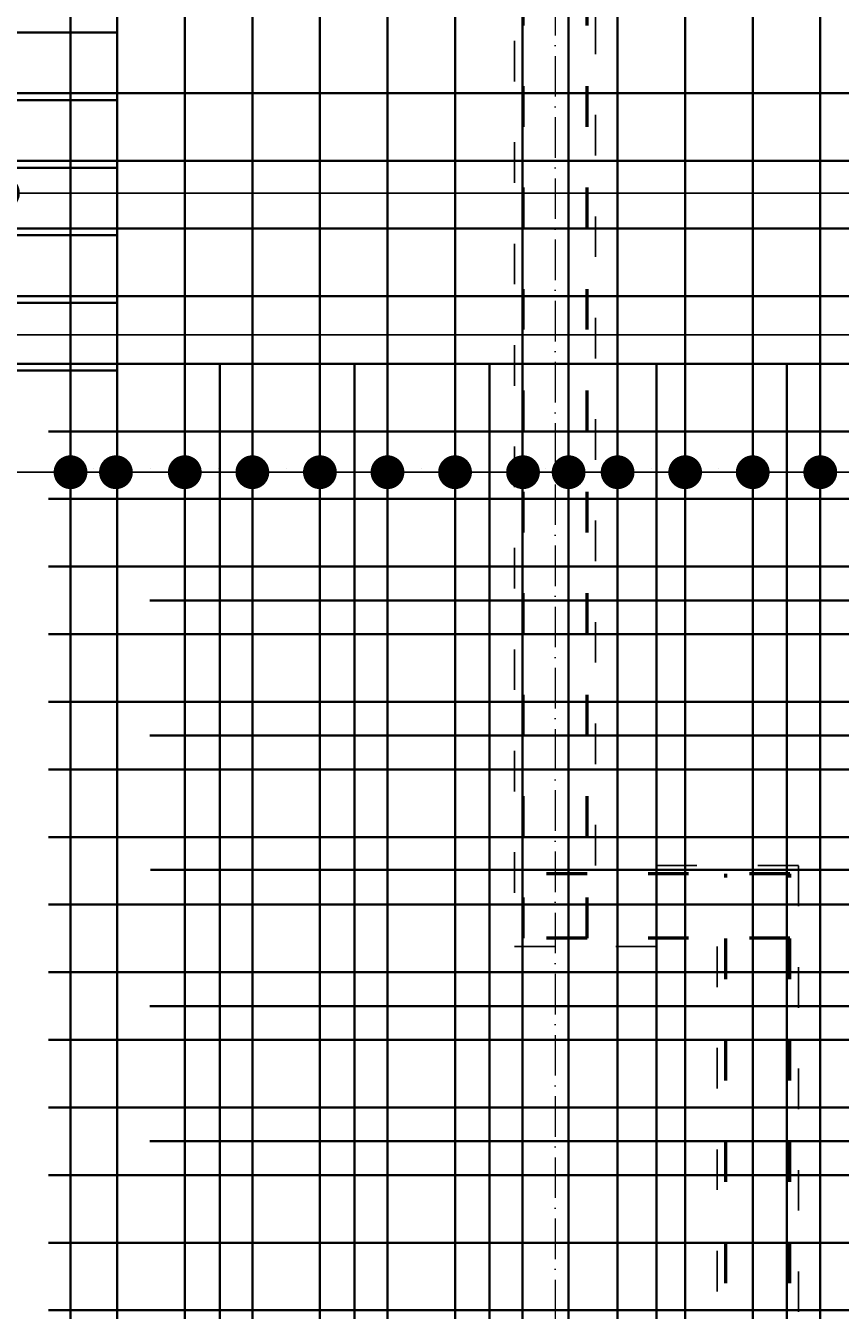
# Model space of a CAD drawing. Header units: millimetres. Extents: x 300938 to 312016, y 11971 to 20881.
# Tile 194 of 239: x 309872 to 310113, y 17082 to 17462. Entities that reach past the tile are written whole.
import ezdxf

# ---------------------------------------------------------------- set-up
doc = ezdxf.new("R2010")
doc.units = ezdxf.units.MM
doc.linetypes.add('ACAD_ISO03W100', pattern=[30, 12, -18])
doc.linetypes.add('ACAD_ISO10W100', pattern=[18, 12, -3, 0, -3])
for name, color, linetype, lineweight in [('konstrukcja wymiary', 1, 'Continuous', 13), ('osie', 5, 'ACAD_ISO10W100', 13), ('zbrojenie', 4, 'Continuous', 50), ('zbrojenie płyty', 141, 'Continuous', 35)]:
    doc.layers.add(name, color=color, linetype=linetype, lineweight=lineweight)
doc.layers.add('przerywane', color=6, linetype='ACAD_ISO03W100')
doc.styles.add('KONSTRUKCJA', font='romand.shx', dxfattribs={"oblique": 10})
doc.styles.get("Standard").update_dxf_attribs({"font": 'romand.shx', "oblique": 10})
doc.dimstyles.new('150', dxfattribs={"dimtxt": 10, "dimasz": 7, "dimexe": 1.25, "dimexo": 0.625, "dimgap": 3, "dimtad": 1, "dimdec": 0, "dimrnd": 0.5, "dimtxsty": 'KONSTRUKCJA', "dimblk": 'ARCHTICK', "dimcen": 2.5, "dimadec": 0, "dimazin": 0, "dimtfac": 1, "dimtdec": 0, "dimtix": 1, "dimtmove": 0, "dimatfit": 3, "dimfxl": 4, "dimfxlon": 1, "dimarcsym": 0})
doc.dimstyles.new('kropki', dxfattribs={"dimtxt": 0.001, "dimasz": 10, "dimexe": 1.25, "dimexo": 0.625, "dimgap": 1, "dimtad": 1, "dimtxsty": 'Standard', "dimblk": 'DOT', "dimcen": 2.5, "dimadec": 0, "dimazin": 0, "dimtfac": 1, "dimtmove": 0, "dimatfit": 3, "dimfxl": 1, "dimfxlon": 1, "dimarcsym": 0})

# ---------------------------------------------------------------- blocks, each defined once
blk = doc.blocks.new('_ArchTick')
at = {"color": 0, "linetype": 'ByBlock', "lineweight": 13, "const_width": 0.15}
blk.add_lwpolyline([(-0.5, -0.5), (0.5, 0.5)], dxfattribs=at)
blk = doc.blocks.new('*D1311')
at = {"layer": 'Defpoints', "color": 0, "transparency": 16777216}
for p in [(309884.63, 17601.22), (309620.63, 16740.22), (309884.63, 16740.22)]:
    blk.add_point(p, dxfattribs=at)
at = {"layer": 'konstrukcja wymiary', "color": 0, "lineweight": -2, "transparency": 16777216}
for p, q in [((309620.63, 17597.22), (309620.63, 17602.47)), ((309884.63, 17597.22), (309884.63, 17602.47)), ((309620.63, 17601.22), (309884.63, 17601.22))]:
    blk.add_line(p, q, dxfattribs=at)
at = {"layer": 'konstrukcja wymiary', "color": 0, "lineweight": -2, "transparency": 16777216, "xscale": 7, "yscale": 7, "zscale": 7, "rotation": 180}
blk.add_blockref('_ArchTick', (309620.63, 17601.22), dxfattribs=at)
at = {"layer": 'konstrukcja wymiary', "color": 0, "lineweight": -2, "transparency": 16777216, "xscale": 7, "yscale": 7, "zscale": 7}
blk.add_blockref('_ArchTick', (309884.63, 17601.22), dxfattribs=at)
at = {"layer": 'konstrukcja wymiary', "color": 0, "transparency": 16777216, "insert": (309752.63, 17609.22), "char_height": 10, "attachment_point": 5, "style": 'KONSTRUKCJA'}
blk.add_mtext('264', dxfattribs=at)
blk = doc.blocks.new('*D1312')
at = {"layer": 'Defpoints', "color": 0, "transparency": 16777216}
for p in [(310572.63, 17601.22), (309884.63, 16740.22), (310572.63, 16613.22)]:
    blk.add_point(p, dxfattribs=at)
at = {"layer": 'konstrukcja wymiary', "color": 0, "lineweight": -2, "transparency": 16777216}
for p, q in [((309884.63, 17597.22), (309884.63, 17602.47)), ((310572.63, 17597.22), (310572.63, 17602.47)), ((309884.63, 17601.22), (310572.63, 17601.22))]:
    blk.add_line(p, q, dxfattribs=at)
at = {"layer": 'konstrukcja wymiary', "color": 0, "lineweight": -2, "transparency": 16777216, "xscale": 7, "yscale": 7, "zscale": 7, "rotation": 180}
blk.add_blockref('_ArchTick', (309884.63, 17601.22), dxfattribs=at)
at = {"layer": 'konstrukcja wymiary', "color": 0, "lineweight": -2, "transparency": 16777216, "xscale": 7, "yscale": 7, "zscale": 7}
blk.add_blockref('_ArchTick', (310572.63, 17601.22), dxfattribs=at)
at = {"layer": 'konstrukcja wymiary', "color": 0, "transparency": 16777216, "insert": (310228.63, 17609.22), "char_height": 10, "attachment_point": 5, "style": 'KONSTRUKCJA'}
blk.add_mtext('688', dxfattribs=at)
blk = doc.blocks.new('_Dot')
at = {"color": 0, "linetype": 'ByBlock', "lineweight": -2}
blk.add_line((-0.5, 0), (-1, 0), dxfattribs=at)
at = {"color": 0, "linetype": 'ByBlock', "const_width": 0.5}
blk.add_lwpolyline([(-0.25, 0, 1), (0.25, 0, 1)], format="xyb", close=True, dxfattribs=at)
blk = doc.blocks.new('*D1914')
at = {"layer": 'Defpoints', "color": 0, "transparency": 16777216}
for p in [(309067.54, 17339.59), (309885.19, 17329.64), (309885.19, 17319.59)]:
    blk.add_point(p, dxfattribs=at)
at = {"layer": 'konstrukcja wymiary', "color": 0, "lineweight": -2, "transparency": 16777216}
for p, q in [((309067.54, 17330.64), (309067.54, 17328.39)), ((309077.54, 17329.64), (309875.19, 17329.64)), ((309885.19, 17328.64), (309885.19, 17330.89))]:
    blk.add_line(p, q, dxfattribs=at)
at = {"layer": 'konstrukcja wymiary', "color": 0, "lineweight": -2, "transparency": 16777216, "xscale": 10, "yscale": 10, "zscale": 10, "rotation": 180}
blk.add_blockref('_Dot', (309067.54, 17329.64), dxfattribs=at)
at = {"layer": 'konstrukcja wymiary', "color": 0, "lineweight": -2, "transparency": 16777216, "xscale": 10, "yscale": 10, "zscale": 10}
blk.add_blockref('_Dot', (309885.19, 17329.64), dxfattribs=at)
at = {"layer": 'konstrukcja wymiary', "color": 0, "transparency": 16777216, "insert": (309476.36, 17330.64), "char_height": 0.001, "attachment_point": 5}
blk.add_mtext('817,65', dxfattribs=at)
blk = doc.blocks.new('*D1915')
at = {"layer": 'Defpoints', "color": 0, "transparency": 16777216}
for p in [(309898.63, 17329.64), (309885.19, 17319.59), (309898.63, 17319.59)]:
    blk.add_point(p, dxfattribs=at)
at = {"layer": 'konstrukcja wymiary', "color": 0, "lineweight": -2, "transparency": 16777216}
for p, q in [((309875.19, 17329.64), (309865.19, 17329.64)), ((309885.19, 17328.64), (309885.19, 17330.89)), ((309885.19, 17329.64), (309898.63, 17329.64)), ((309898.63, 17328.64), (309898.63, 17330.89)), ((309908.63, 17329.64), (309918.63, 17329.64))]:
    blk.add_line(p, q, dxfattribs=at)
at = {"layer": 'konstrukcja wymiary', "color": 0, "lineweight": -2, "transparency": 16777216, "xscale": 10, "yscale": 10, "zscale": 10}
blk.add_blockref('_Dot', (309885.19, 17329.64), dxfattribs=at)
at = {"layer": 'konstrukcja wymiary', "color": 0, "lineweight": -2, "transparency": 16777216, "xscale": 10, "yscale": 10, "zscale": 10, "rotation": 180}
blk.add_blockref('_Dot', (309898.63, 17329.64), dxfattribs=at)
at = {"layer": 'konstrukcja wymiary', "color": 0, "transparency": 16777216, "insert": (309891.91, 17330.64), "char_height": 0.001, "attachment_point": 5}
blk.add_mtext('13,44', dxfattribs=at)
blk = doc.blocks.new('*D1916')
at = {"layer": 'Defpoints', "color": 0, "transparency": 16777216}
for p in [(309919.01, 17329.64), (309919.01, 17321.59), (309898.63, 17319.59)]:
    blk.add_point(p, dxfattribs=at)
at = {"layer": 'konstrukcja wymiary', "color": 0, "lineweight": -2, "transparency": 16777216}
for p, q in [((309888.63, 17329.64), (309878.63, 17329.64)), ((309898.63, 17328.64), (309898.63, 17330.89)), ((309898.63, 17329.64), (309919.01, 17329.64)), ((309919.01, 17328.64), (309919.01, 17330.89)), ((309929.01, 17329.64), (309939.01, 17329.64))]:
    blk.add_line(p, q, dxfattribs=at)
at = {"layer": 'konstrukcja wymiary', "color": 0, "lineweight": -2, "transparency": 16777216, "xscale": 10, "yscale": 10, "zscale": 10}
blk.add_blockref('_Dot', (309898.63, 17329.64), dxfattribs=at)
at = {"layer": 'konstrukcja wymiary', "color": 0, "lineweight": -2, "transparency": 16777216, "xscale": 10, "yscale": 10, "zscale": 10, "rotation": 180}
blk.add_blockref('_Dot', (309919.01, 17329.64), dxfattribs=at)
at = {"layer": 'konstrukcja wymiary', "color": 0, "transparency": 16777216, "insert": (309908.82, 17330.64), "char_height": 0.001, "attachment_point": 5}
blk.add_mtext('20,38', dxfattribs=at)
blk = doc.blocks.new('*D1917')
at = {"layer": 'Defpoints', "color": 0, "transparency": 16777216}
for p in [(309939.01, 17329.64), (309919.01, 17321.59), (309939.01, 17321.59)]:
    blk.add_point(p, dxfattribs=at)
at = {"layer": 'konstrukcja wymiary', "color": 0, "lineweight": -2, "transparency": 16777216}
for p, q in [((309909.01, 17329.64), (309899.01, 17329.64)), ((309919.01, 17328.64), (309919.01, 17330.89)), ((309919.01, 17329.64), (309939.01, 17329.64)), ((309939.01, 17328.64), (309939.01, 17330.89)), ((309949.01, 17329.64), (309959.01, 17329.64))]:
    blk.add_line(p, q, dxfattribs=at)
at = {"layer": 'konstrukcja wymiary', "color": 0, "lineweight": -2, "transparency": 16777216, "xscale": 10, "yscale": 10, "zscale": 10}
blk.add_blockref('_Dot', (309919.01, 17329.64), dxfattribs=at)
at = {"layer": 'konstrukcja wymiary', "color": 0, "lineweight": -2, "transparency": 16777216, "xscale": 10, "yscale": 10, "zscale": 10, "rotation": 180}
blk.add_blockref('_Dot', (309939.01, 17329.64), dxfattribs=at)
at = {"layer": 'konstrukcja wymiary', "color": 0, "transparency": 16777216, "insert": (309929.01, 17330.64), "char_height": 0.001, "attachment_point": 5}
blk.add_mtext('20', dxfattribs=at)
blk = doc.blocks.new('*D1918')
at = {"layer": 'Defpoints', "color": 0, "transparency": 16777216}
for p in [(309959.01, 17329.64), (309939.01, 17321.59), (309959.01, 17321.59)]:
    blk.add_point(p, dxfattribs=at)
at = {"layer": 'konstrukcja wymiary', "color": 0, "lineweight": -2, "transparency": 16777216}
for p, q in [((309929.01, 17329.64), (309919.01, 17329.64)), ((309939.01, 17328.64), (309939.01, 17330.89)), ((309939.01, 17329.64), (309959.01, 17329.64)), ((309959.01, 17328.64), (309959.01, 17330.89)), ((309969.01, 17329.64), (309979.01, 17329.64))]:
    blk.add_line(p, q, dxfattribs=at)
at = {"layer": 'konstrukcja wymiary', "color": 0, "lineweight": -2, "transparency": 16777216, "xscale": 10, "yscale": 10, "zscale": 10}
blk.add_blockref('_Dot', (309939.01, 17329.64), dxfattribs=at)
at = {"layer": 'konstrukcja wymiary', "color": 0, "lineweight": -2, "transparency": 16777216, "xscale": 10, "yscale": 10, "zscale": 10, "rotation": 180}
blk.add_blockref('_Dot', (309959.01, 17329.64), dxfattribs=at)
at = {"layer": 'konstrukcja wymiary', "color": 0, "transparency": 16777216, "insert": (309949.01, 17330.64), "char_height": 0.001, "attachment_point": 5}
blk.add_mtext('20', dxfattribs=at)
blk = doc.blocks.new('*D1919')
at = {"layer": 'Defpoints', "color": 0, "transparency": 16777216}
for p in [(309979.01, 17329.64), (309959.01, 17321.59), (309979.01, 17321.59)]:
    blk.add_point(p, dxfattribs=at)
at = {"layer": 'konstrukcja wymiary', "color": 0, "lineweight": -2, "transparency": 16777216}
for p, q in [((309949.01, 17329.64), (309939.01, 17329.64)), ((309959.01, 17328.64), (309959.01, 17330.89)), ((309959.01, 17329.64), (309979.01, 17329.64)), ((309979.01, 17328.64), (309979.01, 17330.89)), ((309989.01, 17329.64), (309999.01, 17329.64))]:
    blk.add_line(p, q, dxfattribs=at)
at = {"layer": 'konstrukcja wymiary', "color": 0, "lineweight": -2, "transparency": 16777216, "xscale": 10, "yscale": 10, "zscale": 10}
blk.add_blockref('_Dot', (309959.01, 17329.64), dxfattribs=at)
at = {"layer": 'konstrukcja wymiary', "color": 0, "lineweight": -2, "transparency": 16777216, "xscale": 10, "yscale": 10, "zscale": 10, "rotation": 180}
blk.add_blockref('_Dot', (309979.01, 17329.64), dxfattribs=at)
at = {"layer": 'konstrukcja wymiary', "color": 0, "transparency": 16777216, "insert": (309969.01, 17330.64), "char_height": 0.001, "attachment_point": 5}
blk.add_mtext('20', dxfattribs=at)
blk = doc.blocks.new('*D1920')
at = {"layer": 'Defpoints', "color": 0, "transparency": 16777216}
for p in [(309999.01, 17329.64), (309979.01, 17321.59), (309999.01, 17321.59)]:
    blk.add_point(p, dxfattribs=at)
at = {"layer": 'konstrukcja wymiary', "color": 0, "lineweight": -2, "transparency": 16777216}
for p, q in [((309969.01, 17329.64), (309959.01, 17329.64)), ((309979.01, 17328.64), (309979.01, 17330.89)), ((309979.01, 17329.64), (309999.01, 17329.64)), ((309999.01, 17328.64), (309999.01, 17330.89)), ((310009.01, 17329.64), (310019.01, 17329.64))]:
    blk.add_line(p, q, dxfattribs=at)
at = {"layer": 'konstrukcja wymiary', "color": 0, "lineweight": -2, "transparency": 16777216, "xscale": 10, "yscale": 10, "zscale": 10}
blk.add_blockref('_Dot', (309979.01, 17329.64), dxfattribs=at)
at = {"layer": 'konstrukcja wymiary', "color": 0, "lineweight": -2, "transparency": 16777216, "xscale": 10, "yscale": 10, "zscale": 10, "rotation": 180}
blk.add_blockref('_Dot', (309999.01, 17329.64), dxfattribs=at)
at = {"layer": 'konstrukcja wymiary', "color": 0, "transparency": 16777216, "insert": (309989.01, 17330.64), "char_height": 0.001, "attachment_point": 5}
blk.add_mtext('20', dxfattribs=at)
blk = doc.blocks.new('*D1921')
at = {"layer": 'Defpoints', "color": 0, "transparency": 16777216}
for p in [(310019.13, 17329.64), (309999.01, 17321.59), (310019.13, 17321.59)]:
    blk.add_point(p, dxfattribs=at)
at = {"layer": 'konstrukcja wymiary', "color": 0, "lineweight": -2, "transparency": 16777216}
for p, q in [((309989.01, 17329.64), (309979.01, 17329.64)), ((309999.01, 17328.64), (309999.01, 17330.89)), ((309999.01, 17329.64), (310019.13, 17329.64)), ((310019.13, 17328.64), (310019.13, 17330.89)), ((310029.13, 17329.64), (310039.13, 17329.64))]:
    blk.add_line(p, q, dxfattribs=at)
at = {"layer": 'konstrukcja wymiary', "color": 0, "lineweight": -2, "transparency": 16777216, "xscale": 10, "yscale": 10, "zscale": 10}
blk.add_blockref('_Dot', (309999.01, 17329.64), dxfattribs=at)
at = {"layer": 'konstrukcja wymiary', "color": 0, "lineweight": -2, "transparency": 16777216, "xscale": 10, "yscale": 10, "zscale": 10, "rotation": 180}
blk.add_blockref('_Dot', (310019.13, 17329.64), dxfattribs=at)
at = {"layer": 'konstrukcja wymiary', "color": 0, "transparency": 16777216, "insert": (310009.07, 17330.64), "char_height": 0.001, "attachment_point": 5}
blk.add_mtext('20,12', dxfattribs=at)
blk = doc.blocks.new('*D1922')
at = {"layer": 'Defpoints', "color": 0, "transparency": 16777216}
for p in [(310032.63, 17329.64), (310019.13, 17321.59), (310032.63, 17321.59)]:
    blk.add_point(p, dxfattribs=at)
at = {"layer": 'konstrukcja wymiary', "color": 0, "lineweight": -2, "transparency": 16777216}
for p, q in [((310009.13, 17329.64), (309999.13, 17329.64)), ((310019.13, 17328.64), (310019.13, 17330.89)), ((310019.13, 17329.64), (310032.63, 17329.64)), ((310032.63, 17328.64), (310032.63, 17330.89)), ((310042.63, 17329.64), (310052.63, 17329.64))]:
    blk.add_line(p, q, dxfattribs=at)
at = {"layer": 'konstrukcja wymiary', "color": 0, "lineweight": -2, "transparency": 16777216, "xscale": 10, "yscale": 10, "zscale": 10}
blk.add_blockref('_Dot', (310019.13, 17329.64), dxfattribs=at)
at = {"layer": 'konstrukcja wymiary', "color": 0, "lineweight": -2, "transparency": 16777216, "xscale": 10, "yscale": 10, "zscale": 10, "rotation": 180}
blk.add_blockref('_Dot', (310032.63, 17329.64), dxfattribs=at)
at = {"layer": 'konstrukcja wymiary', "color": 0, "transparency": 16777216, "insert": (310025.88, 17330.64), "char_height": 0.001, "attachment_point": 5}
blk.add_mtext('13,5', dxfattribs=at)
blk = doc.blocks.new('*D1923')
at = {"layer": 'Defpoints', "color": 0, "transparency": 16777216}
for p in [(310669.72, 17329.64), (310032.63, 17321.59), (310669.72, 17301.59)]:
    blk.add_point(p, dxfattribs=at)
at = {"layer": 'konstrukcja wymiary', "color": 0, "lineweight": -2, "transparency": 16777216}
for p, q in [((310032.63, 17328.64), (310032.63, 17330.89)), ((310042.63, 17329.64), (310659.72, 17329.64)), ((310669.72, 17328.64), (310669.72, 17330.89))]:
    blk.add_line(p, q, dxfattribs=at)
at = {"layer": 'konstrukcja wymiary', "color": 0, "lineweight": -2, "transparency": 16777216, "xscale": 10, "yscale": 10, "zscale": 10, "rotation": 180}
blk.add_blockref('_Dot', (310032.63, 17329.64), dxfattribs=at)
at = {"layer": 'konstrukcja wymiary', "color": 0, "lineweight": -2, "transparency": 16777216, "xscale": 10, "yscale": 10, "zscale": 10}
blk.add_blockref('_Dot', (310669.72, 17329.64), dxfattribs=at)
at = {"layer": 'konstrukcja wymiary', "color": 0, "transparency": 16777216, "insert": (310351.18, 17330.64), "char_height": 0.001, "attachment_point": 5}
blk.add_mtext('637,09', dxfattribs=at)
blk = doc.blocks.new('*D1931')
at = {"layer": 'Defpoints', "color": 0, "transparency": 16777216}
for p in [(310376.34, 17401.72), (309360.92, 17379.72), (310376.34, 17370.23)]:
    blk.add_point(p, dxfattribs=at)
at = {"layer": 'konstrukcja wymiary', "color": 0, "lineweight": -2, "transparency": 16777216}
for p, q in [((309360.92, 17371.23), (309360.92, 17368.98)), ((309370.92, 17370.23), (310366.34, 17370.23)), ((310376.34, 17371.23), (310376.34, 17368.98))]:
    blk.add_line(p, q, dxfattribs=at)
at = {"layer": 'konstrukcja wymiary', "color": 0, "lineweight": -2, "transparency": 16777216, "xscale": 10, "yscale": 10, "zscale": 10, "rotation": 180}
blk.add_blockref('_Dot', (309360.92, 17370.23), dxfattribs=at)
at = {"layer": 'konstrukcja wymiary', "color": 0, "lineweight": -2, "transparency": 16777216, "xscale": 10, "yscale": 10, "zscale": 10}
blk.add_blockref('_Dot', (310376.34, 17370.23), dxfattribs=at)
at = {"layer": 'konstrukcja wymiary', "color": 0, "transparency": 16777216, "insert": (309868.63, 17371.23), "char_height": 0.001, "attachment_point": 5}
blk.add_mtext('1015,43', dxfattribs=at)
blk = doc.blocks.new('*D1942')
at = {"layer": 'Defpoints', "color": 0, "transparency": 16777216}
for p in [(310047.13, 17329.64), (310047.13, 17321.72), (309547.13, 17319.72)]:
    blk.add_point(p, dxfattribs=at)
at = {"layer": 'konstrukcja wymiary', "color": 0, "lineweight": -2, "transparency": 16777216}
for p, q in [((309547.13, 17328.64), (309547.13, 17330.89)), ((309557.13, 17329.64), (310037.13, 17329.64)), ((310047.13, 17328.64), (310047.13, 17330.89))]:
    blk.add_line(p, q, dxfattribs=at)
at = {"layer": 'konstrukcja wymiary', "color": 0, "lineweight": -2, "transparency": 16777216, "xscale": 10, "yscale": 10, "zscale": 10, "rotation": 180}
blk.add_blockref('_Dot', (309547.13, 17329.64), dxfattribs=at)
at = {"layer": 'konstrukcja wymiary', "color": 0, "lineweight": -2, "transparency": 16777216, "xscale": 10, "yscale": 10, "zscale": 10}
blk.add_blockref('_Dot', (310047.13, 17329.64), dxfattribs=at)
at = {"layer": 'konstrukcja wymiary', "color": 0, "transparency": 16777216, "insert": (309797.13, 17330.64), "char_height": 0.001, "attachment_point": 5}
blk.add_mtext('500', dxfattribs=at)
blk = doc.blocks.new('*D1943')
at = {"layer": 'Defpoints', "color": 0, "transparency": 16777216}
for p in [(310067.13, 17329.64), (310047.13, 17321.72), (310067.13, 17321.72)]:
    blk.add_point(p, dxfattribs=at)
at = {"layer": 'konstrukcja wymiary', "color": 0, "lineweight": -2, "transparency": 16777216}
for p, q in [((310037.13, 17329.64), (310027.13, 17329.64)), ((310047.13, 17328.64), (310047.13, 17330.89)), ((310047.13, 17329.64), (310067.13, 17329.64)), ((310067.13, 17328.64), (310067.13, 17330.89)), ((310077.13, 17329.64), (310087.13, 17329.64))]:
    blk.add_line(p, q, dxfattribs=at)
at = {"layer": 'konstrukcja wymiary', "color": 0, "lineweight": -2, "transparency": 16777216, "xscale": 10, "yscale": 10, "zscale": 10}
blk.add_blockref('_Dot', (310047.13, 17329.64), dxfattribs=at)
at = {"layer": 'konstrukcja wymiary', "color": 0, "lineweight": -2, "transparency": 16777216, "xscale": 10, "yscale": 10, "zscale": 10, "rotation": 180}
blk.add_blockref('_Dot', (310067.13, 17329.64), dxfattribs=at)
at = {"layer": 'konstrukcja wymiary', "color": 0, "transparency": 16777216, "insert": (310057.13, 17330.64), "char_height": 0.001, "attachment_point": 5}
blk.add_mtext('20', dxfattribs=at)
blk = doc.blocks.new('*D1944')
at = {"layer": 'Defpoints', "color": 0, "transparency": 16777216}
for p in [(310087.13, 17329.64), (310067.13, 17321.72), (310087.13, 17321.72)]:
    blk.add_point(p, dxfattribs=at)
at = {"layer": 'konstrukcja wymiary', "color": 0, "lineweight": -2, "transparency": 16777216}
for p, q in [((310057.13, 17329.64), (310047.13, 17329.64)), ((310067.13, 17328.64), (310067.13, 17330.89)), ((310067.13, 17329.64), (310087.13, 17329.64)), ((310087.13, 17328.64), (310087.13, 17330.89)), ((310097.13, 17329.64), (310107.13, 17329.64))]:
    blk.add_line(p, q, dxfattribs=at)
at = {"layer": 'konstrukcja wymiary', "color": 0, "lineweight": -2, "transparency": 16777216, "xscale": 10, "yscale": 10, "zscale": 10}
blk.add_blockref('_Dot', (310067.13, 17329.64), dxfattribs=at)
at = {"layer": 'konstrukcja wymiary', "color": 0, "lineweight": -2, "transparency": 16777216, "xscale": 10, "yscale": 10, "zscale": 10, "rotation": 180}
blk.add_blockref('_Dot', (310087.13, 17329.64), dxfattribs=at)
at = {"layer": 'konstrukcja wymiary', "color": 0, "transparency": 16777216, "insert": (310077.13, 17330.64), "char_height": 0.001, "attachment_point": 5}
blk.add_mtext('20', dxfattribs=at)
blk = doc.blocks.new('*D1945')
at = {"layer": 'Defpoints', "color": 0, "transparency": 16777216}
for p in [(310107.13, 17329.64), (310087.13, 17321.72), (310107.13, 17321.72)]:
    blk.add_point(p, dxfattribs=at)
at = {"layer": 'konstrukcja wymiary', "color": 0, "lineweight": -2, "transparency": 16777216}
for p, q in [((310077.13, 17329.64), (310067.13, 17329.64)), ((310087.13, 17328.64), (310087.13, 17330.89)), ((310087.13, 17329.64), (310107.13, 17329.64)), ((310107.13, 17328.64), (310107.13, 17330.89)), ((310117.13, 17329.64), (310127.13, 17329.64))]:
    blk.add_line(p, q, dxfattribs=at)
at = {"layer": 'konstrukcja wymiary', "color": 0, "lineweight": -2, "transparency": 16777216, "xscale": 10, "yscale": 10, "zscale": 10}
blk.add_blockref('_Dot', (310087.13, 17329.64), dxfattribs=at)
at = {"layer": 'konstrukcja wymiary', "color": 0, "lineweight": -2, "transparency": 16777216, "xscale": 10, "yscale": 10, "zscale": 10, "rotation": 180}
blk.add_blockref('_Dot', (310107.13, 17329.64), dxfattribs=at)
at = {"layer": 'konstrukcja wymiary', "color": 0, "transparency": 16777216, "insert": (310097.13, 17330.64), "char_height": 0.001, "attachment_point": 5}
blk.add_mtext('20', dxfattribs=at)
blk = doc.blocks.new('*D1946')
at = {"layer": 'Defpoints', "color": 0, "transparency": 16777216}
for p in [(310127.13, 17329.64), (310107.13, 17321.72), (310127.13, 17321.72)]:
    blk.add_point(p, dxfattribs=at)
at = {"layer": 'konstrukcja wymiary', "color": 0, "lineweight": -2, "transparency": 16777216}
for p, q in [((310097.13, 17329.64), (310087.13, 17329.64)), ((310107.13, 17328.64), (310107.13, 17330.89)), ((310107.13, 17329.64), (310127.13, 17329.64)), ((310127.13, 17328.64), (310127.13, 17330.89)), ((310137.13, 17329.64), (310147.13, 17329.64))]:
    blk.add_line(p, q, dxfattribs=at)
at = {"layer": 'konstrukcja wymiary', "color": 0, "lineweight": -2, "transparency": 16777216, "xscale": 10, "yscale": 10, "zscale": 10}
blk.add_blockref('_Dot', (310107.13, 17329.64), dxfattribs=at)
at = {"layer": 'konstrukcja wymiary', "color": 0, "lineweight": -2, "transparency": 16777216, "xscale": 10, "yscale": 10, "zscale": 10, "rotation": 180}
blk.add_blockref('_Dot', (310127.13, 17329.64), dxfattribs=at)
at = {"layer": 'konstrukcja wymiary', "color": 0, "transparency": 16777216, "insert": (310117.13, 17330.64), "char_height": 0.001, "attachment_point": 5}
blk.add_mtext('20', dxfattribs=at)
blk = doc.blocks.new('*D1947')
at = {"layer": 'Defpoints', "color": 0, "transparency": 16777216}
for p in [(310147.13, 17329.64), (310127.13, 17321.72), (310147.13, 17321.72)]:
    blk.add_point(p, dxfattribs=at)
at = {"layer": 'konstrukcja wymiary', "color": 0, "lineweight": -2, "transparency": 16777216}
for p, q in [((310117.13, 17329.64), (310107.13, 17329.64)), ((310127.13, 17328.64), (310127.13, 17330.89)), ((310127.13, 17329.64), (310147.13, 17329.64)), ((310147.13, 17328.64), (310147.13, 17330.89)), ((310157.13, 17329.64), (310167.13, 17329.64))]:
    blk.add_line(p, q, dxfattribs=at)
at = {"layer": 'konstrukcja wymiary', "color": 0, "lineweight": -2, "transparency": 16777216, "xscale": 10, "yscale": 10, "zscale": 10}
blk.add_blockref('_Dot', (310127.13, 17329.64), dxfattribs=at)
at = {"layer": 'konstrukcja wymiary', "color": 0, "lineweight": -2, "transparency": 16777216, "xscale": 10, "yscale": 10, "zscale": 10, "rotation": 180}
blk.add_blockref('_Dot', (310147.13, 17329.64), dxfattribs=at)
at = {"layer": 'konstrukcja wymiary', "color": 0, "transparency": 16777216, "insert": (310137.13, 17330.64), "char_height": 0.001, "attachment_point": 5}
blk.add_mtext('20', dxfattribs=at)
blk = doc.blocks.new('*D2076')
at = {"layer": 'Defpoints', "color": 0, "transparency": 16777216}
for p in [(309865.19, 17412.21), (309845.19, 17399.72), (309865.19, 17399.72)]:
    blk.add_point(p, dxfattribs=at)
at = {"layer": 'konstrukcja wymiary', "color": 0, "lineweight": -2, "transparency": 16777216}
for p, q in [((309835.19, 17412.21), (309825.19, 17412.21)), ((309845.19, 17411.21), (309845.19, 17413.46)), ((309845.19, 17412.21), (309865.19, 17412.21)), ((309865.19, 17411.21), (309865.19, 17413.46)), ((309875.19, 17412.21), (309885.19, 17412.21))]:
    blk.add_line(p, q, dxfattribs=at)
at = {"layer": 'konstrukcja wymiary', "color": 0, "lineweight": -2, "transparency": 16777216, "xscale": 10, "yscale": 10, "zscale": 10}
blk.add_blockref('_Dot', (309845.19, 17412.21), dxfattribs=at)
at = {"layer": 'konstrukcja wymiary', "color": 0, "lineweight": -2, "transparency": 16777216, "xscale": 10, "yscale": 10, "zscale": 10, "rotation": 180}
blk.add_blockref('_Dot', (309865.19, 17412.21), dxfattribs=at)
at = {"layer": 'konstrukcja wymiary', "color": 0, "transparency": 16777216, "insert": (309855.19, 17413.21), "char_height": 0.001, "attachment_point": 5}
blk.add_mtext('20', dxfattribs=at)
blk = doc.blocks.new('*D2077')
at = {"layer": 'Defpoints', "color": 0, "transparency": 16777216}
for p in [(310489.74, 17412.21), (310489.74, 17401.72), (309865.19, 17399.72)]:
    blk.add_point(p, dxfattribs=at)
at = {"layer": 'konstrukcja wymiary', "color": 0, "lineweight": -2, "transparency": 16777216}
for p, q in [((309865.19, 17411.21), (309865.19, 17413.46)), ((309875.19, 17412.21), (310479.74, 17412.21)), ((310489.74, 17411.21), (310489.74, 17413.46))]:
    blk.add_line(p, q, dxfattribs=at)
at = {"layer": 'konstrukcja wymiary', "color": 0, "lineweight": -2, "transparency": 16777216, "xscale": 10, "yscale": 10, "zscale": 10, "rotation": 180}
blk.add_blockref('_Dot', (309865.19, 17412.21), dxfattribs=at)
at = {"layer": 'konstrukcja wymiary', "color": 0, "lineweight": -2, "transparency": 16777216, "xscale": 10, "yscale": 10, "zscale": 10}
blk.add_blockref('_Dot', (310489.74, 17412.21), dxfattribs=at)
at = {"layer": 'konstrukcja wymiary', "color": 0, "transparency": 16777216, "insert": (310177.47, 17413.21), "char_height": 0.001, "attachment_point": 5}
blk.add_mtext('624,56', dxfattribs=at)

msp = doc.modelspace()

# ---------------------------------------------------------------- linework, layer by layer
at = {"layer": 'osie'}
msp.add_line((310028.631, 17706.148), (310028.631, 16196.332), dxfattribs=at)
at = {"layer": 'przerywane'}
for p, q in [((310016.631, 17487.224), (310016.631, 17189.324)), ((310040.631, 17213.324), (310040.631, 17487.224)), ((310100.631, 17213.324), (310040.631, 17213.324)), ((310100.631, 16931.224), (310100.631, 17213.324)), ((310016.631, 17189.324), (310076.631, 17189.324)), ((310076.631, 17189.324), (310076.631, 16931.224))]:
    msp.add_line(p, q, dxfattribs=at)
at = {"layer": 'zbrojenie', "linetype": 'ACAD_ISO03W100'}
for p, q in [((310019.131, 17191.824), (310019.131, 17508.724)), ((310038.131, 17191.824), (310038.131, 17508.724)), ((310098.131, 17210.824), (310019.131, 17210.824)), ((310079.131, 16909.724), (310079.131, 17210.824)), ((310098.131, 16909.724), (310098.131, 17210.824)), ((310098.131, 17191.824), (310019.131, 17191.824))]:
    msp.add_line(p, q, dxfattribs=at)
at = {"layer": 'zbrojenie płyty'}
for p, q in [((309885.189, 17508.724), (309885.189, 17009.224)), ((309899.014, 17508.724), (309899.014, 17009.224)), ((309919.014, 17508.724), (309919.014, 17009.224)), ((309939.014, 17508.724), (309939.014, 17201.724)), ((309959.014, 17508.724), (309959.014, 17201.724)), ((309979.014, 17508.724), (309979.014, 17201.724)), ((309999.014, 17508.724), (309999.014, 17201.724)), ((310019.014, 17508.724), (310019.014, 17009.224)), ((310032.631, 17508.724), (310032.631, 17009.224)), ((310047.131, 17508.724), (310047.131, 17009.224)), ((310067.131, 17508.724), (310067.131, 17009.224)), ((310087.131, 17508.724), (310087.131, 17009.224)), ((310107.131, 17508.724), (310107.131, 17009.224)), ((308979.131, 17459.724), (309898.631, 17459.724)), ((308979.131, 17439.724), (309898.631, 17439.724)), ((310758.131, 17441.724), (309838.631, 17441.724)), ((308979.131, 17419.724), (309898.631, 17419.724)), ((310758.131, 17421.724), (309838.631, 17421.724)), ((310758.131, 17401.724), (309838.631, 17401.724)), ((308979.131, 17399.724), (309898.631, 17399.724)), ((310758.131, 17381.724), (309838.631, 17381.724)), ((308979.131, 17379.724), (309898.631, 17379.724)), ((308979.131, 17359.724), (309898.631, 17359.724)), ((310758.131, 17361.724), (309838.631, 17361.724)), ((309929.387, 17362.036), (309929.387, 17201.724)), ((309969.248, 17362.036), (309969.248, 17201.724)), ((310009.257, 17362.036), (310009.257, 17201.724)), ((310058.631, 17362.036), (310058.631, 17062.036)), ((310097.272, 17362.036), (310097.272, 17062.036)), ((309878.631, 17341.724), (310478.631, 17341.724)), ((309878.631, 17321.724), (310478.631, 17321.724)), ((309878.631, 17301.724), (310478.631, 17301.724)), ((309908.631, 17291.724), (310208.631, 17291.724)), ((309878.631, 17281.724), (310478.631, 17281.724)), ((309878.631, 17261.724), (310478.631, 17261.724)), ((309908.631, 17251.724), (310208.631, 17251.724)), ((309878.631, 17241.724), (310478.631, 17241.724)), ((309878.631, 17221.724), (310019.131, 17221.724)), ((310019.014, 17221.724), (310478.631, 17221.724)), ((309908.84, 17212.036), (310208.631, 17212.036)), ((309878.631, 17201.724), (310478.631, 17201.724)), ((309929.387, 17201.724), (309929.387, 17062.036)), ((309939.014, 17201.724), (309939.014, 17009.224)), ((309959.014, 17201.724), (309959.014, 17009.224)), ((309969.248, 17201.724), (309969.248, 17062.036)), ((309979.014, 17201.724), (309979.014, 17009.224)), ((309999.014, 17201.724), (309999.014, 17009.224)), ((310009.257, 17201.724), (310009.257, 17062.036)), ((309878.631, 17181.724), (310478.631, 17181.724)), ((309908.631, 17171.724), (310208.631, 17171.724)), ((309878.631, 17161.724), (310478.631, 17161.724)), ((309878.631, 17141.724), (310478.631, 17141.724)), ((309908.631, 17131.724), (310208.631, 17131.724)), ((309878.631, 17121.724), (310478.631, 17121.724)), ((309878.631, 17101.724), (310478.631, 17101.724)), ((309878.631, 17081.724), (310478.631, 17081.724))]:
    msp.add_line(p, q, dxfattribs=at)

# ---------------------------------------------------------------- dimensions: what is measured, and where the dimension line sits
at = {"layer": 'konstrukcja wymiary'}
for base, p1, p2, dimstyle, picture, middle in [((309884.631, 17601.224), (309620.631, 16740.224), (309884.631, 16740.224), '150', '*D1311', (309752.631, 17609.224)), ((310572.631, 17601.224), (309884.631, 16740.224), (310572.631, 16613.224), '150', '*D1312', (310228.631, 17609.224)), ((309865.189, 17412.213), (309845.189, 17399.724), (309865.189, 17399.724), 'kropki', '*D2076', (309855.189, 17413.213)), ((310489.7443, 17412.2129), (309865.1889, 17399.7237), (310489.7443, 17401.7237), 'kropki', '*D2077', (310177.4666, 17413.2135)), ((310376.344, 17370.227), (309360.918, 17379.724), (310376.344, 17401.724), 'kropki', '*D1931', (309868.631, 17371.227)), ((309885.189, 17329.637), (309067.538, 17339.594), (309885.189, 17319.594), 'kropki', '*D1914', (309476.363, 17330.638)), ((310047.131, 17329.637), (309547.131, 17319.724), (310047.131, 17321.724), 'kropki', '*D1942', (309797.131, 17330.638)), ((309898.631, 17329.637), (309885.189, 17319.594), (309898.631, 17319.594), 'kropki', '*D1915', (309891.91, 17330.638)), ((309919.014, 17329.637), (309898.631, 17319.594), (309919.014, 17321.594), 'kropki', '*D1916', (309908.822, 17330.638)), ((309939.014, 17329.637), (309919.014, 17321.594), (309939.014, 17321.594), 'kropki', '*D1917', (309929.014, 17330.638)), ((309959.014, 17329.637), (309939.014, 17321.594), (309959.014, 17321.594), 'kropki', '*D1918', (309949.014, 17330.638)), ((309979.014, 17329.637), (309959.014, 17321.594), (309979.014, 17321.594), 'kropki', '*D1919', (309969.014, 17330.638)), ((309999.014, 17329.637), (309979.014, 17321.594), (309999.014, 17321.594), 'kropki', '*D1920', (309989.014, 17330.638)), ((310019.131, 17329.637), (309999.014, 17321.594), (310019.131, 17321.594), 'kropki', '*D1921', (310009.072, 17330.638)), ((310032.631, 17329.637), (310019.131, 17321.594), (310032.631, 17321.594), 'kropki', '*D1922', (310025.881, 17330.638)), ((310067.131, 17329.637), (310047.131, 17321.724), (310067.131, 17321.724), 'kropki', '*D1943', (310057.131, 17330.638)), ((310669.72, 17329.637), (310032.631, 17321.594), (310669.72, 17301.594), 'kropki', '*D1923', (310351.176, 17330.638)), ((310087.131, 17329.637), (310067.131, 17321.724), (310087.131, 17321.724), 'kropki', '*D1944', (310077.131, 17330.638)), ((310107.131, 17329.637), (310087.131, 17321.724), (310107.131, 17321.724), 'kropki', '*D1945', (310097.131, 17330.638)), ((310127.131, 17329.637), (310107.131, 17321.724), (310127.131, 17321.724), 'kropki', '*D1946', (310117.131, 17330.638)), ((310147.131, 17329.637), (310127.131, 17321.724), (310147.131, 17321.724), 'kropki', '*D1947', (310137.131, 17330.638))]:
    dim = msp.add_linear_dim(base=base, p1=p1, p2=p2, dimstyle=dimstyle, override={"dimtmove": 1}, dxfattribs=at)
    dim.commit()
    dim.dimension.update_dxf_attribs({"geometry": picture, "text_midpoint": middle})

doc.saveas('drawing.dxf')
